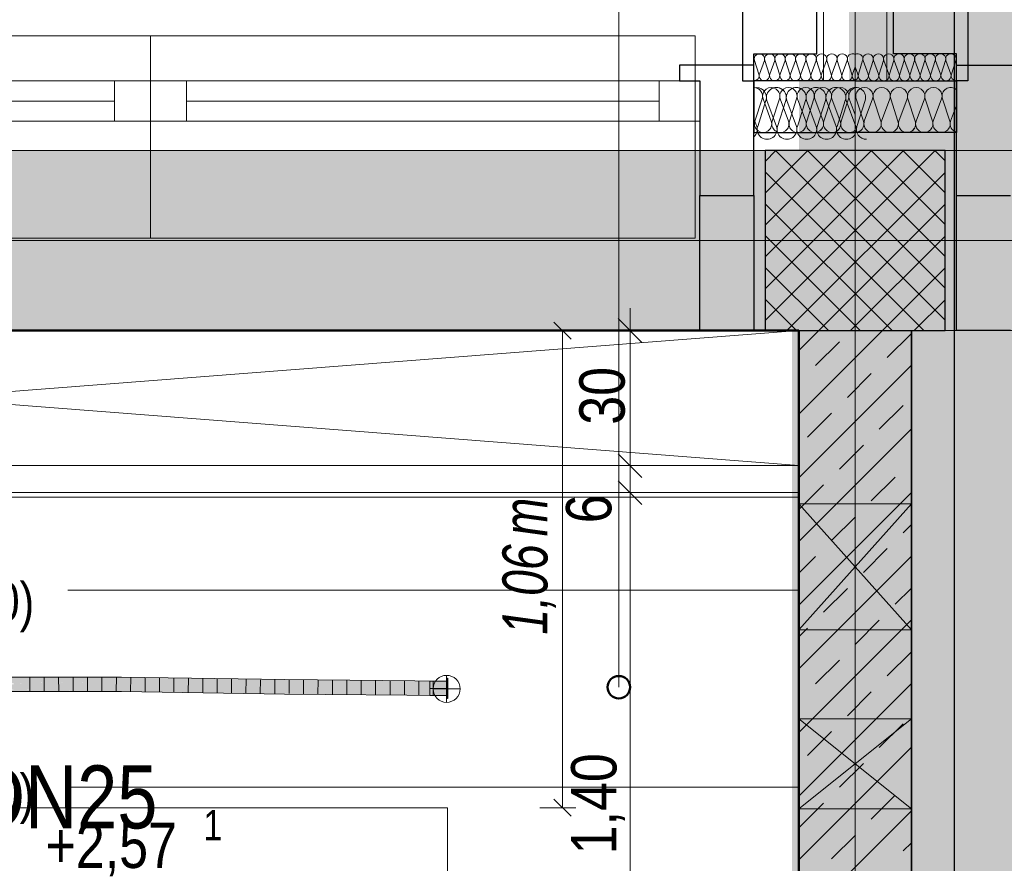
# Model space of a CAD drawing. Extents: x -620 to 300, y 62 to 1107.
# Tile 127 of 256: x 2 to 46, y 964 to 1002. Entities that reach past the tile are written whole.
import ezdxf
from ezdxf.lldxf.tags import DXFTag

# ---------------------------------------------------------------- set-up
doc = ezdxf.new("R2010")
doc.units = 0
doc.layers.get('0').update_dxf_attribs({"lineweight": 35})
for name, color, linetype, lineweight, true_color in [('30 -33 Aussenwände- 3 Aussenstützen', 7, 'Continuous', 50, 0x0000dd), ('30 -33 Aussenwände- 7 Fassade_ Elemente', 7, 'Continuous', 9, 0x00aacc), ('30 -34 Innenwände- 1 tragend', 7, 'Continuous', 13, 0xdd0806), ('30 -34 Innenwände- 11 Durchbruch', 4, 'Continuous', 9, 0x00ffff), ('30 -35 Decken- 1 Konstruktion-Träger- Stahlbeton', 7, 'grob-A06G9FRA8I', 13, 0x33aa00), ('30 -35 Decken- 2.1 Treppen Innen 2D', 7, 'Continuous', 9, 0x599559), ('70 -75 Raumstempel- 1 Raumstempel', 1, 'Continuous', 50, 0xff0000), ('70 -75 Raumstempel-2 Verweislinie', 1, 'Continuous', 9, 0xff0000), ('70 -76 Bemaßung- 2 Allgemein', 9, 'Continuous', 5, 0x808080), ('E_Aussparung Bemaßung', 5, 'Continuous', 9, 0x0000ff), ('E_Leerrohr 25', 7, 'Continuous', 9, 0xff8000), ('E_Leerrohr 25-Shading', 7, 'Continuous', 9, 0xff8000), ('E_Leerrohr 32', 7, 'Continuous', 9, 0x00b300), ('E_Leerrohr 32-Shading', 7, 'Continuous', 9, 0x00b300), ('E_Leerrohr_Detailnummer', 1, 'Continuous', 25, 0xff0000), ('E_Leerrohrdose 32', 7, 'Continuous', 9, 0x99ff99), ('iwb_Layout BA_Markierung', 7, 'Continuous', 9, 0xbadcdc), ('iwb_Schraffur_Wand in Bauart BABW', 7, 'Continuous', 13, 0xac59ff), ('iwb_Sichtbeton', 2, 'Continuous', 50, 0xffff00), ('iwb_Sichtbeton-Shading', 2, 'Continuous', 50, 0xffff00)]:
    doc.layers.add(name, color=color, linetype=linetype, lineweight=lineweight, true_color=true_color)
for name, color, linetype, lineweight in [('70 -71 Achsen- 1 Gebäudeachsen', 7, 'STRICHPUNKT2-A06G9FR98I', 18), ('70 -72 Beschriftung- 5 Höhenkoten', 7, 'Continuous', 15), ('Detailelementbeschriftung', 7, 'Continuous', 9)]:
    doc.layers.add(name, color=color, linetype=linetype, lineweight=lineweight)
doc.layers.add('iwb_Schraffur_Unterzug', color=7, linetype='Continuous', lineweight=5, true_color=0xffffcc, plot=False)
doc.styles.get("Standard").update_dxf_attribs({"font": 'ARIALN.TTF'})
tags = doc.linetypes.add('grob-A06G9FRA8I', pattern=[14, 3, -8, 3]).pattern_tags.tags
tags[8:9] = [DXFTag(74, 4), DXFTag(75, 0), DXFTag(340, '0'), DXFTag(46, 0.0), DXFTag(50, 0.0), DXFTag(44, 0.0), DXFTag(45, 0.0)]
tags[6:7] = [DXFTag(74, 4), DXFTag(75, 0), DXFTag(340, '0'), DXFTag(46, 0.0), DXFTag(50, 0.0), DXFTag(44, 0.0), DXFTag(45, 0.0)]
tags[4:5] = [DXFTag(74, 4), DXFTag(75, 0), DXFTag(340, '0'), DXFTag(46, 0.0), DXFTag(50, 0.0), DXFTag(44, 0.0), DXFTag(45, 0.0)]
tags = doc.linetypes.add('STRICHPUNKT2', pattern=[12.7, 6.35, -3.175, 0, -3.175]).pattern_tags.tags
tags[10:11] = [DXFTag(74, 4), DXFTag(75, 0), DXFTag(340, '0'), DXFTag(46, 0.0), DXFTag(50, 0.0), DXFTag(44, 0.0), DXFTag(45, 0.0)]
tags[8:9] = [DXFTag(74, 4), DXFTag(75, 0), DXFTag(340, '0'), DXFTag(46, 0.0), DXFTag(50, 0.0), DXFTag(44, 0.0), DXFTag(45, 0.0)]
tags[6:7] = [DXFTag(74, 4), DXFTag(75, 0), DXFTag(340, '0'), DXFTag(46, 0.0), DXFTag(50, 0.0), DXFTag(44, 0.0), DXFTag(45, 0.0)]
tags[4:5] = [DXFTag(74, 4), DXFTag(75, 0), DXFTag(340, '0'), DXFTag(46, 0.0), DXFTag(50, 0.0), DXFTag(44, 0.0), DXFTag(45, 0.0)]
tags = doc.linetypes.add('STRICHPUNKT2-A06G9FR98I', pattern=[12.7, 6.35, -3.175, 0, -3.175]).pattern_tags.tags
tags[10:11] = [DXFTag(74, 4), DXFTag(75, 0), DXFTag(340, '0'), DXFTag(46, 0.0), DXFTag(50, 0.0), DXFTag(44, 0.0), DXFTag(45, 0.0)]
tags[8:9] = [DXFTag(74, 4), DXFTag(75, 0), DXFTag(340, '0'), DXFTag(46, 0.0), DXFTag(50, 0.0), DXFTag(44, 0.0), DXFTag(45, 0.0)]
tags[6:7] = [DXFTag(74, 4), DXFTag(75, 0), DXFTag(340, '0'), DXFTag(46, 0.0), DXFTag(50, 0.0), DXFTag(44, 0.0), DXFTag(45, 0.0)]
tags[4:5] = [DXFTag(74, 4), DXFTag(75, 0), DXFTag(340, '0'), DXFTag(46, 0.0), DXFTag(50, 0.0), DXFTag(44, 0.0), DXFTag(45, 0.0)]

# ---------------------------------------------------------------- blocks, each defined once
blk = doc.blocks.new('Shading-A06G9FN58I', base_point=(42.225, 216.053))
at = {"layer": 'iwb_Sichtbeton-Shading', "color": 51, "true_color": 0xffff7f}
for points in [[(37.225, 829.253), (36.625, 829.853), (37.225, 988.271), (36.625, 988.271)], [(41.625, 988.053), (42.225, 988.053), (41.625, 831.053), (42.225, 831.053)]]:
    blk.add_solid(points, dxfattribs=at)
blk = doc.blocks.new('Shading-A06G9FND8I', base_point=(-10.673, 972.064))
at = {"layer": 'E_Leerrohr 32-Shading', "color": 83, "true_color": 0x7fbd7f}
for points in [[(6.836, 972.562), (6.837, 972.656), (-0.421, 972.569), (-0.423, 972.663)], [(6.836, 972.562), (10.029, 972.514), (6.837, 972.656), (10.03, 972.607)], [(10.03, 972.607), (10.029, 972.514), (14.091, 972.474), (11.072, 972.498)], [(10.03, 972.607), (14.091, 972.474), (14.092, 972.546)], [(11.5, 972.495), (11.072, 972.498), (14.091, 972.452)], [(14.091, 972.474), (11.5, 972.495), (14.091, 972.452)], [(21.325, 972.45), (21.325, 972.477), (14.091, 972.474), (14.092, 972.546)], [(14.091, 972.452), (21.325, 972.384), (14.091, 972.474), (21.325, 972.45)], [(-0.412, 972.023), (6.832, 972.016), (-0.414, 972.116), (6.832, 972.058)], [(2.034, 972.097), (6.832, 972.058), (2.034, 972.114), (6.832, 972.11)], [(6.832, 972.11), (6.832, 972.058), (9.595, 972.06), (7.868, 972.032)], [(9.857, 972.064), (6.832, 972.11), (9.595, 972.06)], [(6.832, 972.058), (6.832, 972.016), (7.868, 972.032)], [(7.868, 972.032), (6.832, 972.016), (11.076, 971.952)], [(14.084, 971.906), (10.32, 972.047), (7.868, 972.032), (9.595, 972.06)], [(14.084, 971.906), (7.868, 972.032), (11.076, 971.952)], [(10.32, 972.047), (9.857, 972.064), (9.595, 972.06)], [(11.005, 972.034), (9.857, 972.064), (10.32, 972.047)], [(14.084, 971.955), (14.085, 972), (9.857, 972.064)], [(14.084, 971.955), (11.005, 972.034), (14.084, 971.906), (10.32, 972.047)], [(21.325, 971.838), (21.325, 971.931), (14.084, 971.955), (14.085, 972)], [(14.084, 971.906), (21.325, 971.838), (14.084, 971.955)]]:
    blk.add_solid(points, dxfattribs=at)
at = {"layer": 'E_Leerrohr 32-Shading', "color": 83, "true_color": 0x7fd57f}
for points in [[(6.835, 972.504), (6.836, 972.562), (-0.42, 972.502), (-0.421, 972.569)], [(-0.42, 972.502), (-0.417, 972.343), (6.835, 972.504), (6.835, 972.46)], [(6.833, 972.21), (6.834, 972.336), (-0.415, 972.212), (-0.417, 972.343)], [(-0.415, 972.212), (6.832, 972.11), (6.833, 972.21)], [(-0.415, 972.212), (-0.414, 972.142), (6.832, 972.11), (2.034, 972.114)], [(6.835, 972.46), (2.043, 972.382), (6.834, 972.336), (2.043, 972.34)], [(6.833, 972.21), (6.832, 972.11), (11.721, 972.188)], [(14.088, 972.226), (6.834, 972.315), (11.721, 972.188), (6.833, 972.21)], [(14.091, 972.452), (9.488, 972.484), (14.088, 972.278), (6.834, 972.336)], [(6.835, 972.46), (6.834, 972.336), (9.488, 972.484)], [(6.834, 972.336), (14.088, 972.226), (14.088, 972.278)], [(14.088, 972.226), (6.834, 972.336), (6.834, 972.315)], [(10.029, 972.514), (6.836, 972.562), (6.835, 972.504)], [(6.835, 972.504), (6.835, 972.46), (10.029, 972.514), (9.488, 972.484)], [(10.029, 972.514), (9.488, 972.484), (11.072, 972.498)], [(9.488, 972.484), (14.091, 972.452), (11.072, 972.498)], [(14.088, 972.226), (11.721, 972.188), (14.087, 972.178)], [(21.325, 972.158), (14.088, 972.226), (14.087, 972.178)], [(21.325, 972.24), (21.325, 972.384), (14.088, 972.278), (14.091, 972.452)], [(14.088, 972.226), (21.325, 972.158), (14.088, 972.278), (21.325, 972.24)], [(11.721, 972.188), (6.832, 972.11), (14.086, 972.109), (9.857, 972.064)], [(9.857, 972.064), (14.085, 972), (14.086, 972.109)], [(11.721, 972.188), (14.086, 972.109), (14.087, 972.178)], [(14.085, 972), (21.325, 971.931), (14.086, 972.109), (21.325, 972.158)], [(14.086, 972.109), (21.325, 972.158), (14.087, 972.178)]]:
    blk.add_solid(points, dxfattribs=at)
blk = doc.blocks.new('Shading-A06G9FNH8I', base_point=(20.537, 972.477))
at = {"layer": 'E_Leerrohr 25-Shading', "color": 253, "true_color": 0xb6b6b6}
for points in [[(20.537, 972.477), (20.537, 972.158), (21.325, 972.477), (21.325, 972.158)], [(20.537, 972.158), (20.537, 971.838), (21.325, 972.158), (21.325, 971.838)]]:
    blk.add_solid(points, dxfattribs=at)
at = {"layer": 'E_Leerrohr 25-Shading', "color": 253, "true_color": 0xababab}
for points in [[(21.325, 972.607), (21.325, 972.476), (21.337, 972.607), (21.337, 972.476)], [(21.325, 971.839), (21.325, 971.708), (21.337, 971.839), (21.337, 971.708)]]:
    blk.add_solid(points, dxfattribs=at)
at = {"layer": 'E_Leerrohr 25-Shading', "color": 9, "true_color": 0xbdbdbd}
for points in [[(21.337, 972.476), (21.325, 972.476), (21.337, 972.249), (21.325, 972.249)], [(21.325, 972.249), (21.325, 972.158), (21.337, 972.249), (21.337, 972.158)], [(21.325, 972.158), (21.325, 971.839), (21.337, 972.158), (21.337, 971.839)]]:
    blk.add_solid(points, dxfattribs=at)
blk = doc.blocks.new('Polygon-A06G9FR38I')
at = {"color": 0, "linetype": 'ByBlock', "lineweight": -2, "ltscale": 0.13}
blk.add_solid([(39.308, 82.722), (39.141, 1079.919), (76.379, 82.623), (76.379, 1079.919)], dxfattribs=at)
blk = doc.blocks.new('Referenz-A06G9FRB8I')
at = {"layer": '30 -33 Aussenwände- 3 Aussenstützen', "color": 0, "lineweight": 9}
for p, q in [((35.425, 995.569), (35.908, 996.053)), ((35.425, 994.155), (37.323, 996.053)), ((35.425, 992.741), (38.737, 996.053)), ((35.425, 991.327), (40.151, 996.053)), ((35.425, 989.912), (41.565, 996.053)), ((35.425, 988.498), (42.979, 996.053)), ((35.891, 996.053), (43.425, 988.519)), ((37.305, 996.053), (43.425, 989.933)), ((38.719, 996.053), (43.425, 991.348)), ((40.133, 996.053), (43.425, 992.762)), ((41.547, 996.053), (43.425, 994.176)), ((42.962, 996.053), (43.425, 995.59)), ((35.425, 995.105), (42.476, 988.053)), ((36.394, 988.053), (43.425, 995.084)), ((35.425, 993.691), (41.062, 988.053)), ((37.808, 988.053), (43.425, 993.67)), ((39.425, 993.053), (39.425, 991.053)), ((35.425, 992.276), (39.648, 988.053)), ((38.425, 992.053), (40.425, 992.053)), ((39.222, 988.053), (43.425, 992.256)), ((35.425, 990.862), (38.234, 988.053)), ((40.636, 988.053), (43.425, 990.841)), ((35.425, 989.448), (36.82, 988.053)), ((42.051, 988.053), (43.425, 989.427))]:
    blk.add_line(p, q, dxfattribs=at)
at = {"layer": '30 -33 Aussenwände- 3 Aussenstützen', "color": 0, "linetype": 'Continuous', "lineweight": -2, "ltscale": 0.25}
for p, q in [((43.425, 996.053), (35.425, 996.053)), ((35.425, 996.053), (35.425, 988.053)), ((43.425, 988.053), (43.425, 996.053)), ((35.425, 988.053), (43.425, 988.053))]:
    blk.add_line(p, q, dxfattribs=at)
at = {"layer": '30 -33 Aussenwände- 7 Fassade_ Elemente', "color": 0, "linetype": 'Continuous', "ltscale": 0.13}
for p, q in [((38.025, 999.153), (38.025, 1003.993)), ((40.825, 1003.993), (40.825, 999.153)), ((35.146, 999.453), (34.954, 1000.053)), ((35.391, 1000.053), (35.169, 999.453)), ((35.606, 999.453), (35.414, 1000.053)), ((35.851, 1000.053), (35.629, 999.453)), ((36.066, 999.453), (35.873, 1000.053)), ((36.31, 1000.052), (36.088, 999.453)), ((36.525, 999.452), (36.333, 1000.052)), ((36.77, 1000.052), (36.548, 999.452)), ((36.985, 999.452), (36.793, 1000.052)), ((37.23, 1000.052), (37.007, 999.452)), ((37.445, 999.451), (37.252, 1000.052)), ((37.689, 1000.051), (37.467, 999.451)), ((37.904, 999.451), (37.712, 1000.051)), ((38.149, 1000.051), (37.927, 999.451)), ((38.364, 999.451), (38.171, 1000.051)), ((38.609, 1000.051), (38.386, 999.451)), ((38.823, 999.45), (38.631, 1000.051)), ((39.068, 1000.05), (38.846, 999.45)), ((39.283, 999.45), (39.091, 1000.05)), ((39.306, 999.45), (39.425, 999.772)), ((39.544, 999.45), (39.424, 999.772)), ((39.566, 999.45), (39.758, 1000.05)), ((39.781, 1000.05), (40.003, 999.45)), ((40.026, 999.45), (40.218, 1000.051)), ((40.241, 1000.051), (40.463, 999.451)), ((40.485, 999.451), (40.678, 1000.051)), ((40.7, 1000.051), (40.922, 999.451)), ((40.945, 999.451), (41.137, 1000.051)), ((41.16, 1000.051), (41.382, 999.451)), ((41.405, 999.451), (41.597, 1000.052)), ((41.619, 1000.052), (41.842, 999.452)), ((41.864, 999.452), (42.057, 1000.052)), ((42.079, 1000.052), (42.301, 999.452)), ((42.324, 999.452), (42.516, 1000.052)), ((42.539, 1000.052), (42.761, 999.453)), ((42.783, 999.453), (42.976, 1000.053)), ((42.998, 1000.053), (43.221, 999.453)), ((43.243, 999.453), (43.435, 1000.053)), ((43.458, 1000.053), (43.68, 999.453)), ((43.703, 999.453), (43.895, 1000.053)), ((-16.275, 999.153), (8.125, 999.153)), ((8.125, 999.153), (32.525, 999.153)), ((8.125, 997.353), (8.125, 999.153)), ((32.525, 999.153), (32.525, 997.353)), ((34.925, 999.153), (38.025, 999.153)), ((34.925, 988.053), (34.925, 999.153)), ((40.825, 999.153), (43.925, 999.153)), ((43.925, 999.153), (43.925, 988.053)), ((35.294, 998.353), (34.973, 997.353)), ((35.095, 997.128), (35.464, 998.278)), ((35.701, 997.353), (35.332, 998.353)), ((35.507, 998.278), (35.933, 997.128)), ((36.06, 998.353), (35.739, 997.353)), ((35.976, 997.128), (36.345, 998.278)), ((36.467, 997.353), (36.098, 998.353)), ((36.388, 998.278), (36.813, 997.128)), ((36.826, 998.353), (36.505, 997.353)), ((36.857, 997.128), (37.226, 998.278)), ((37.233, 997.353), (36.864, 998.353)), ((37.269, 998.278), (37.694, 997.128)), ((37.592, 998.353), (37.271, 997.353)), ((37.999, 997.353), (37.63, 998.353)), ((37.738, 997.128), (38.107, 998.278)), ((38.358, 998.353), (38.037, 997.353)), ((38.15, 998.278), (38.575, 997.128)), ((38.766, 997.353), (38.396, 998.353)), ((38.619, 997.128), (38.988, 998.278)), ((39.124, 998.353), (38.803, 997.353)), ((39.031, 998.278), (39.456, 997.128)), ((39.162, 998.353), (39.425, 997.643)), ((39.794, 997.353), (39.473, 998.353)), ((39.5, 997.128), (39.869, 998.278)), ((40.201, 998.353), (39.832, 997.353)), ((40.56, 997.353), (40.239, 998.353)), ((40.967, 998.353), (40.598, 997.353)), ((41.326, 997.353), (41.005, 998.353)), ((41.733, 998.353), (41.364, 997.353)), ((42.092, 997.353), (41.771, 998.353)), ((42.499, 998.353), (42.13, 997.353)), ((42.858, 997.353), (42.537, 998.353)), ((43.266, 998.353), (42.896, 997.353)), ((43.624, 997.353), (43.303, 998.353)), ((43.662, 997.353), (43.925, 998.064)), ((8.125, 997.353), (-16.275, 997.353)), ((32.525, 997.353), (8.125, 997.353)), ((35.052, 997.128), (34.925, 997.472)), ((39.425, 993.053), (39.425, 991.053)), ((40.425, 992.053), (38.425, 992.053)), ((-121.075, 988.053), (34.925, 988.053)), ((43.925, 988.053), (75.968, 988.053))]:
    blk.add_line(p, q, dxfattribs=at)
at = {"layer": '30 -33 Aussenwände- 7 Fassade_ Elemente', "color": 0, "linetype": 'Continuous', "lineweight": -2, "ltscale": 0.25}
for p, q in [((34.425, 1002.993), (34.425, 999.153)), ((37.725, 1000.353), (37.725, 1002.993)), ((41.125, 1000.353), (41.125, 1002.993)), ((44.425, 1002.993), (44.425, 999.153)), ((34.925, 999.153), (34.925, 1000.353)), ((34.925, 1000.353), (37.725, 1000.353)), ((43.925, 1000.353), (41.125, 1000.353)), ((43.925, 999.153), (43.925, 1000.353)), ((34.925, 999.853), (31.625, 999.853)), ((31.625, 999.853), (31.625, 999.153)), ((34.925, 994.053), (34.925, 999.853)), ((43.925, 999.853), (47.225, 999.853)), ((43.925, 994.053), (43.925, 999.853)), ((31.625, 999.153), (32.525, 999.153)), ((32.525, 999.153), (32.525, 994.053)), ((34.425, 999.153), (34.925, 999.153)), ((34.925, 999.153), (34.925, 996.853)), ((39.425, 999.153), (34.925, 999.153)), ((39.425, 999.153), (43.925, 999.153)), ((43.925, 999.153), (43.925, 996.853)), ((44.425, 999.153), (43.925, 999.153)), ((34.925, 996.853), (39.425, 996.853)), ((43.925, 996.853), (39.425, 996.853)), ((32.525, 994.053), (34.925, 994.053)), ((32.525, 988.053), (32.525, 994.053)), ((34.925, 994.053), (34.925, 988.053)), ((43.925, 988.053), (43.925, 994.053)), ((43.925, 994.053), (46.325, 994.053)), ((34.925, 988.053), (32.525, 988.053)), ((46.325, 988.053), (43.925, 988.053))]:
    blk.add_line(p, q, dxfattribs=at)
at = {"layer": '30 -33 Aussenwände- 7 Fassade_ Elemente', "color": 0}
for p, q in [((-16.075, 1001.153), (8.125, 1001.153)), ((8.125, 1001.153), (32.325, 1001.153)), ((8.125, 1001.153), (8.125, 999.153)), ((32.325, 1001.153), (32.325, 999.153)), ((-14.475, 999.153), (6.525, 999.153)), ((6.525, 999.153), (6.525, 997.353)), ((8.125, 999.153), (6.525, 999.153)), ((8.125, 997.353), (8.125, 999.153)), ((8.125, 999.153), (9.725, 999.153)), ((9.725, 997.353), (9.725, 999.153)), ((9.725, 999.153), (30.725, 999.153)), ((32.325, 999.153), (30.725, 999.153)), ((30.725, 999.153), (30.725, 997.353)), ((32.325, 997.353), (32.325, 999.153)), ((6.525, 998.253), (-14.475, 998.253)), ((30.725, 998.253), (9.725, 998.253)), ((6.525, 997.353), (-14.475, 997.353)), ((6.525, 997.353), (8.125, 997.353)), ((8.125, 992.153), (8.125, 997.353)), ((9.725, 997.353), (8.125, 997.353)), ((30.725, 997.353), (9.725, 997.353)), ((30.725, 997.353), (32.325, 997.353)), ((32.325, 992.153), (32.325, 997.353)), ((-16.075, 992.153), (8.125, 992.153)), ((8.125, 992.153), (32.325, 992.153))]:
    blk.add_line(p, q, dxfattribs=at)
at = {"layer": '30 -33 Aussenwände- 7 Fassade_ Elemente', "color": 0, "linetype": 'Continuous', "lineweight": 18, "ltscale": 0.18}
for p, q in [((6.525, 997.353), (6.525, 999.153)), ((6.525, 999.153), (8.125, 999.153)), ((8.125, 999.153), (9.725, 999.153)), ((8.125, 997.353), (8.125, 999.153)), ((9.725, 999.153), (9.725, 997.353)), ((30.725, 999.153), (32.525, 999.153)), ((30.725, 997.353), (30.725, 999.153)), ((32.525, 999.153), (32.525, 997.353)), ((-14.475, 998.253), (6.525, 998.253)), ((9.725, 998.253), (30.725, 998.253)), ((8.125, 997.353), (6.525, 997.353)), ((9.725, 997.353), (8.125, 997.353)), ((32.525, 997.353), (30.725, 997.353))]:
    blk.add_line(p, q, dxfattribs=at)
at = {"layer": '30 -33 Aussenwände- 7 Fassade_ Elemente', "color": 0, "linetype": 'Continuous', "ltscale": 0.13}
for centre, major_axis, end_param in [((35.173, 1000.124), (0.219, -0.071), 3.765224), ((35.632, 1000.123), (0.219, -0.071), 3.765224), ((36.092, 1000.123), (0.219, -0.071), 3.765224), ((36.552, 1000.123), (0.219, -0.071), 3.765224), ((37.011, 1000.122), (0.219, -0.071), 3.765224), ((37.471, 1000.122), (0.219, -0.071), 3.765224), ((37.93, 1000.122), (0.219, -0.071), 3.765224), ((38.39, 1000.121), (0.219, -0.071), 3.765224), ((38.39, 1000.121), (-0.135, 0.186), 1.255075), ((38.39, 1000.121), (0.135, 0.186), 1.255075), ((38.39, 1000.121), (0.219, -0.071), 1.255075), ((38.85, 1000.121), (0.219, -0.071), 3.765224), ((38.85, 1000.121), (-0.135, 0.186), 1.255075), ((38.85, 1000.121), (0.135, 0.186), 1.255075), ((38.85, 1000.121), (0.219, -0.071), 1.255075), ((39.309, 1000.121), (0.116, 0.198), 2.411197), ((39.54, 1000.121), (0.219, -0.07), 2.411197), ((39.999, 1000.121), (0.219, -0.07), 3.765224), ((39.999, 1000.121), (-0.135, 0.186), 1.255075), ((39.999, 1000.121), (0.135, 0.186), 1.255075), ((39.999, 1000.121), (0.219, -0.07), 1.255075), ((40.459, 1000.121), (0.219, -0.07), 3.765224), ((40.459, 1000.121), (-0.135, 0.186), 1.255075), ((40.459, 1000.121), (0.135, 0.186), 1.255075), ((40.459, 1000.121), (0.219, -0.07), 1.255075), ((40.919, 1000.122), (0.219, -0.07), 3.765224), ((41.378, 1000.122), (0.219, -0.07), 3.765224), ((41.838, 1000.122), (0.219, -0.07), 3.765224), ((42.298, 1000.123), (0.219, -0.07), 3.765224), ((42.757, 1000.123), (0.219, -0.07), 3.765224), ((43.217, 1000.123), (0.219, -0.07), 3.765224), ((43.676, 1000.124), (0.219, -0.07), 3.765224), ((34.928, 999.383), (-0.003, -0.23), 1.896254), ((35.387, 999.383), (-0.219, 0.071), 3.764652), ((35.847, 999.382), (-0.219, 0.071), 3.764652), ((36.307, 999.382), (-0.219, 0.071), 3.764652), ((36.766, 999.382), (-0.219, 0.071), 3.764652), ((37.226, 999.381), (-0.219, 0.071), 3.764652), ((37.686, 999.381), (-0.219, 0.071), 3.764652), ((38.145, 999.381), (-0.219, 0.071), 3.764652), ((38.145, 999.381), (-0.219, 0.071), 1.254884), ((38.145, 999.381), (0.135, -0.186), 1.254884), ((38.605, 999.38), (-0.219, 0.071), 1.254884), ((38.605, 999.38), (-0.219, 0.071), 3.764652), ((38.605, 999.38), (0.135, -0.186), 1.254884), ((39.064, 999.38), (-0.219, 0.071), 1.254884), ((39.064, 999.38), (0.135, -0.186), 1.254884), ((39.524, 999.38), (-0.219, 0.071), 1.434048), ((39.325, 999.38), (0.1, -0.207), 1.434048), ((39.785, 999.38), (-0.219, 0.07), 1.254884), ((39.785, 999.38), (0.135, -0.186), 1.254884), ((40.244, 999.38), (-0.219, 0.07), 3.764652), ((40.244, 999.38), (-0.219, 0.07), 1.254884), ((40.244, 999.38), (0.135, -0.186), 1.254884), ((40.704, 999.381), (-0.219, 0.07), 1.254884), ((40.704, 999.381), (-0.219, 0.07), 3.764652), ((40.704, 999.381), (0.135, -0.186), 1.254884), ((41.164, 999.381), (-0.219, 0.07), 3.764652), ((41.623, 999.381), (-0.219, 0.07), 3.764652), ((42.083, 999.382), (-0.219, 0.07), 3.764652), ((42.542, 999.382), (-0.219, 0.07), 3.764652), ((43.002, 999.382), (-0.219, 0.07), 3.764652), ((43.462, 999.383), (-0.219, 0.07), 3.764652), ((43.921, 999.383), (-0.219, 0.07), 1.896254), ((38.145, 999.381), (-0.135, -0.186), 1.254884), ((38.605, 999.38), (-0.135, -0.186), 1.254884), ((39.064, 999.38), (-0.135, -0.186), 1.254884), ((39.785, 999.38), (-0.135, -0.186), 1.254884), ((40.244, 999.38), (-0.135, -0.186), 1.254884), ((40.704, 999.381), (-0.135, -0.186), 1.254884), ((43.667, 998.471), (0.257, 0.283), 2.619647), ((35.045, 998.413), (0.419, -0.135), 2.160679), ((34.93, 998.47), (0.364, -0.117), 1.896254), ((35.696, 998.47), (0.364, -0.117), 3.764652), ((35.926, 998.413), (0.419, -0.135), 3.765224), ((35.926, 998.413), (-0.258, 0.356), 1.255075), ((35.926, 998.413), (0.258, 0.356), 1.255075), ((36.462, 998.47), (0.364, -0.117), 3.764652), ((35.926, 998.413), (0.419, -0.135), 1.255075), ((36.807, 998.413), (0.419, -0.135), 3.765224), ((36.807, 998.413), (-0.258, 0.356), 1.255075), ((36.807, 998.413), (0.258, 0.356), 1.255075), ((37.228, 998.47), (0.364, -0.117), 3.764652), ((37.228, 998.47), (-0.225, 0.31), 1.254884), ((37.228, 998.47), (0.225, 0.31), 1.254884), ((36.807, 998.413), (0.419, -0.135), 1.255075), ((37.688, 998.413), (0.419, -0.135), 3.765224), ((37.228, 998.47), (0.364, -0.117), 1.254884), ((37.994, 998.47), (0.364, -0.117), 3.764652), ((37.994, 998.47), (-0.225, 0.31), 1.254884), ((37.994, 998.47), (0.225, 0.31), 1.254884), ((38.569, 998.413), (0.419, -0.135), 3.765224), ((37.994, 998.47), (0.364, -0.117), 1.254884), ((38.76, 998.47), (-0.225, 0.31), 1.254884), ((38.76, 998.47), (0.225, 0.31), 1.254884), ((39.45, 998.413), (0.419, -0.135), 3.765224), ((38.76, 998.47), (0.364, -0.117), 1.254884), ((39.526, 998.47), (-0.102, 0.369), 1.613483), ((39.837, 998.471), (0.364, -0.117), 3.765224), ((40.603, 998.471), (0.364, -0.117), 3.765224), ((41.369, 998.471), (0.364, -0.117), 3.765224), ((42.135, 998.471), (0.364, -0.117), 3.765224), ((42.135, 998.471), (-0.225, 0.31), 1.255075), ((42.135, 998.471), (0.225, 0.31), 1.255075), ((42.135, 998.471), (0.364, -0.117), 1.255075), ((42.901, 998.471), (0.364, -0.117), 3.765224), ((42.901, 998.471), (-0.225, 0.31), 1.255075), ((42.901, 998.471), (0.225, 0.31), 1.255075), ((42.901, 998.471), (0.364, -0.117), 1.255075), ((35.337, 997.236), (-0.364, 0.117), 3.765224), ((36.103, 997.236), (-0.364, 0.117), 3.765224), ((36.869, 997.236), (-0.364, 0.117), 3.765224), ((37.635, 997.236), (-0.364, 0.117), 1.255075), ((37.635, 997.236), (-0.364, 0.117), 3.765224), ((37.635, 997.236), (0.225, -0.31), 1.255075), ((38.401, 997.236), (-0.364, 0.117), 3.765224), ((38.401, 997.236), (-0.364, 0.117), 1.255075), ((38.401, 997.236), (0.225, -0.31), 1.255075), ((39.167, 997.236), (-0.364, 0.117), 2.619647), ((39.43, 997.236), (-0.005, -0.383), 1.896254), ((40.196, 997.236), (-0.364, 0.117), 3.764652), ((40.962, 997.236), (-0.364, 0.117), 3.764652), ((41.728, 997.236), (-0.364, 0.117), 3.764652), ((41.728, 997.236), (-0.364, 0.117), 1.254884), ((41.728, 997.236), (0.225, -0.31), 1.254884), ((42.494, 997.236), (-0.364, 0.117), 3.764652), ((42.494, 997.236), (-0.364, 0.117), 1.254884), ((42.494, 997.236), (0.225, -0.31), 1.254884), ((43.26, 997.236), (-0.364, 0.117), 1.254884), ((43.26, 997.236), (0.225, -0.31), 1.254884), ((44.026, 997.236), (-0.364, 0.117), 1.613483), ((34.633, 996.993), (0.292, -0.329), 1.157172), ((35.514, 996.993), (-0.419, 0.135), 1.254884), ((35.514, 996.993), (0.258, -0.356), 1.254884), ((36.395, 996.993), (-0.419, 0.135), 1.254884), ((36.395, 996.993), (-0.419, 0.135), 3.764652), ((36.395, 996.993), (0.258, -0.356), 1.254884), ((37.276, 996.993), (-0.419, 0.135), 3.764652), ((37.276, 996.993), (-0.419, 0.135), 1.254884), ((37.635, 997.236), (-0.225, -0.31), 1.255075), ((37.276, 996.993), (0.258, -0.356), 1.254884), ((38.156, 996.993), (-0.419, 0.135), 3.764652), ((38.401, 997.236), (-0.225, -0.31), 1.255075), ((39.037, 996.993), (-0.419, 0.135), 3.764652), ((39.918, 996.993), (-0.419, 0.135), 1.896254), ((41.728, 997.236), (-0.225, -0.31), 1.254884), ((42.494, 997.236), (-0.225, -0.31), 1.254884), ((43.26, 997.236), (-0.225, -0.31), 1.254884), ((35.514, 996.993), (-0.258, -0.356), 1.254884), ((36.395, 996.993), (-0.258, -0.356), 1.254884), ((37.276, 996.993), (-0.258, -0.356), 1.254884)]:
    blk.add_ellipse(centre, major_axis=major_axis, ratio=1, start_param=0, end_param=end_param, dxfattribs=at)
at = {"layer": '30 -34 Innenwände- 1 tragend', "color": 0, "lineweight": 9}
for p, q in [((36.925, 987.17), (37.808, 988.053)), ((36.925, 984.341), (40.636, 988.053)), ((36.925, 987.17), (37.808, 988.053)), ((36.925, 984.341), (40.636, 988.053)), ((37.667, 986.498), (38.728, 987.559)), ((37.667, 986.498), (38.728, 987.559)), ((40.849, 986.852), (41.91, 987.912)), ((40.849, 986.852), (41.91, 987.912)), ((36.925, 981.513), (41.925, 986.513)), ((36.925, 981.513), (41.925, 986.513)), ((36.925, 985.755), (36.96, 985.791)), ((36.925, 985.755), (36.96, 985.791)), ((39.082, 985.084), (40.142, 986.145)), ((39.082, 985.084), (40.142, 986.145)), ((40.496, 983.67), (41.556, 984.73)), ((40.496, 983.67), (41.556, 984.73)), ((37.314, 983.316), (38.374, 984.377)), ((37.314, 983.316), (38.374, 984.377)), ((36.925, 978.684), (41.925, 983.684)), ((36.925, 978.684), (41.925, 983.684)), ((38.728, 981.902), (39.789, 982.963)), ((38.728, 981.902), (39.789, 982.963)), ((41.91, 982.256), (41.925, 982.27)), ((41.91, 982.256), (41.925, 982.27)), ((40.142, 980.488), (41.203, 981.548)), ((40.142, 980.488), (41.203, 981.548)), ((36.96, 980.134), (38.021, 981.195)), ((36.96, 980.134), (38.021, 981.195)), ((36.925, 975.856), (41.925, 980.856)), ((36.925, 975.856), (41.925, 980.856)), ((38.374, 978.72), (39.435, 979.781)), ((38.374, 978.72), (39.435, 979.781)), ((41.556, 979.074), (41.925, 979.442)), ((41.556, 979.074), (41.925, 979.442)), ((39.789, 977.306), (40.849, 978.366)), ((39.789, 977.306), (40.849, 978.366)), ((36.925, 973.028), (41.925, 978.028)), ((36.925, 973.028), (41.925, 978.028)), ((36.925, 977.27), (37.667, 978.013)), ((36.925, 977.27), (37.667, 978.013)), ((38.021, 975.538), (39.082, 976.599)), ((38.021, 975.538), (39.082, 976.599)), ((41.203, 975.892), (41.925, 976.613)), ((41.203, 975.892), (41.925, 976.613)), ((36.925, 970.199), (41.925, 975.199)), ((36.925, 970.199), (41.925, 975.199)), ((36.925, 974.442), (37.314, 974.831)), ((36.925, 974.442), (37.314, 974.831)), ((39.435, 974.124), (40.496, 975.185)), ((39.435, 974.124), (40.496, 975.185)), ((40.849, 972.71), (41.91, 973.77)), ((40.849, 972.71), (41.91, 973.77)), ((37.667, 972.356), (38.728, 973.417)), ((37.667, 972.356), (38.728, 973.417)), ((36.925, 967.371), (41.925, 972.371)), ((36.925, 967.371), (41.925, 972.371)), ((39.082, 970.942), (40.142, 972.003)), ((39.082, 970.942), (40.142, 972.003)), ((36.925, 971.613), (36.96, 971.649)), ((36.925, 971.613), (36.96, 971.649)), ((40.496, 969.528), (41.556, 970.588)), ((40.496, 969.528), (41.556, 970.588)), ((37.314, 969.174), (38.374, 970.235)), ((37.314, 969.174), (38.374, 970.235)), ((36.925, 964.542), (41.925, 969.542)), ((36.925, 964.542), (41.925, 969.542)), ((38.728, 967.76), (39.789, 968.821)), ((38.728, 967.76), (39.789, 968.821)), ((41.91, 968.113), (41.925, 968.128)), ((41.91, 968.113), (41.925, 968.128)), ((40.142, 966.346), (41.203, 967.406)), ((40.142, 966.346), (41.203, 967.406)), ((36.96, 965.992), (38.021, 967.053)), ((36.96, 965.992), (38.021, 967.053)), ((36.925, 961.714), (41.925, 966.714)), ((36.925, 961.714), (41.925, 966.714)), ((38.374, 964.578), (39.435, 965.639)), ((38.374, 964.578), (39.435, 965.639)), ((41.556, 964.931), (41.925, 965.3)), ((41.556, 964.931), (41.925, 965.3))]:
    blk.add_line(p, q, dxfattribs=at)
at = {"layer": '30 -34 Innenwände- 1 tragend', "color": 0, "linetype": 'Continuous', "ltscale": 0.13}
for p, q in [((36.925, 988.053), (41.925, 988.053)), ((36.925, 988.053), (36.925, 831.053)), ((41.925, 988.053), (41.925, 831.053))]:
    blk.add_line(p, q, dxfattribs=at)
at = {"layer": '30 -34 Innenwände- 1 tragend', "color": 0, "lineweight": 35}
for p, q in [((36.925, 988.053), (36.925, 831.053)), ((41.925, 988.053), (41.925, 831.053))]:
    blk.add_line(p, q, dxfattribs=at)
at = {"layer": '30 -34 Innenwände- 11 Durchbruch', "color": 0, "linetype": 'Continuous', "ltscale": 0.13}
for p, q in [((36.925, 980.353), (41.925, 980.353)), ((41.925, 980.353), (36.925, 974.753)), ((41.925, 974.753), (36.925, 980.353)), ((36.925, 974.753), (36.925, 980.353)), ((36.925, 980.353), (41.925, 974.753)), ((41.925, 980.353), (36.925, 974.753)), ((41.925, 974.753), (41.925, 980.353)), ((4.453, 976.523), (36.925, 976.523)), ((36.925, 974.753), (41.925, 974.753)), ((36.925, 970.803), (41.925, 970.803)), ((41.925, 970.803), (36.925, 966.803)), ((41.925, 966.803), (36.925, 970.803)), ((36.925, 966.803), (36.925, 970.803)), ((36.925, 970.803), (41.925, 966.803)), ((41.925, 970.803), (36.925, 966.803)), ((41.925, 966.803), (41.925, 970.803)), ((4.453, 967.774), (36.925, 967.774)), ((36.925, 966.803), (41.925, 966.803))]:
    blk.add_line(p, q, dxfattribs=at)
at = {"layer": '30 -34 Innenwände- 11 Durchbruch', "color": 0, "lineweight": 0}
for points in [[(39.425, 977.553), (36.925, 980.353), (39.425, 980.353)], [(39.425, 977.553), (39.425, 980.353), (41.925, 980.353)], [(39.425, 974.753), (36.925, 974.753), (39.425, 977.553)], [(39.425, 974.753), (39.425, 977.553), (41.925, 974.753)], [(39.425, 968.803), (36.925, 970.803), (39.425, 970.803)], [(39.425, 968.803), (39.425, 970.803), (41.925, 970.803)], [(39.425, 966.803), (36.925, 966.803), (39.425, 968.803)], [(39.425, 966.803), (39.425, 968.803), (41.925, 966.803)]]:
    blk.add_solid(points, dxfattribs=at)
at = {"layer": '30 -35 Decken- 1 Konstruktion-Träger- Stahlbeton', "color": 0}
for p, q in [((75.968, 996.053), (-121.575, 996.053)), ((75.968, 988.053), (-121.575, 988.053))]:
    blk.add_line(p, q, dxfattribs=at)
at = {"layer": '30 -35 Decken- 2.1 Treppen Innen 2D', "color": 0, "linetype": 'Continuous', "ltscale": 0.13}
for p, q in [((-40.575, 982.053), (36.925, 988.053)), ((36.925, 982.053), (-40.575, 988.053)), ((-40.575, 982.053), (36.925, 982.053)), ((36.925, 982.053), (36.925, 980.853)), ((36.925, 980.853), (-40.575, 980.853)), ((36.925, 980.653), (-40.575, 980.653)), ((36.925, 950.253), (36.925, 980.653)), ((21.325, 966.853), (-24.975, 966.853)), ((21.325, 966.853), (21.325, 912.734))]:
    blk.add_line(p, q, dxfattribs=at)
at = {"layer": '30 -35 Decken- 2.1 Treppen Innen 2D', "color": 0, "linetype": 'grob-A06G9FRA8I', "ltscale": 0.13}
for p, q in [((36.925, 980.653), (-40.575, 980.653)), ((36.925, 953.053), (36.925, 980.653))]:
    blk.add_line(p, q, dxfattribs=at)
at = {"layer": '70 -71 Achsen- 1 Gebäudeachsen', "color": 0, "linetype": 'STRICHPUNKT2-A06G9FR98I', "ltscale": 0.18}
for p, q in [((39.425, 1076.993), (39.425, 77.553)), ((-538.628, 992.053), (75.968, 992.053))]:
    blk.add_line(p, q, dxfattribs=at)
at = {"layer": '70 -75 Raumstempel- 1 Raumstempel', "color": 0, "linetype": 'Continuous', "ltscale": 0.5}
for p, q in [((-40.575, 988.053), (36.925, 988.053)), ((36.925, 988.053), (36.925, 831.053))]:
    blk.add_line(p, q, dxfattribs=at)
at = {"layer": '70 -75 Raumstempel-2 Verweislinie', "color": 0, "linetype": 'Continuous', "ltscale": 0.13}
blk.add_line((28.925, 1068.119), (28.925, 972.206), dxfattribs=at)
at = {"layer": '70 -75 Raumstempel-2 Verweislinie', "color": 0}
blk.add_line((28.925, 1068.119), (28.925, 972.206), dxfattribs=at)
at = {"layer": '70 -75 Raumstempel-2 Verweislinie', "color": 0, "linetype": 'ByBlock', "lineweight": 50, "ltscale": 0.5}
blk.add_circle((28.925, 972.206), 0.5, dxfattribs=at)
at = {"layer": '70 -76 Bemaßung- 2 Allgemein', "color": 0, "linetype": 'Continuous', "ltscale": 0.13}
for p, q in [((29.425, 989.053), (29.425, 986.993)), ((31.925, 988.053), (28.425, 988.053)), ((29.425, 983.114), (29.425, 986.993)), ((29.425, 983.114), (29.425, 984.174)), ((29.425, 981.053), (29.425, 983.114)), ((29.425, 981.053), (29.425, 983.114)), ((31.925, 982.053), (28.425, 982.053)), ((31.925, 982.053), (28.425, 982.053)), ((29.425, 980.853), (29.425, 982.053)), ((29.425, 981.853), (29.425, 979.793)), ((29.425, 981.853), (29.425, 979.793)), ((31.925, 980.853), (28.425, 980.853)), ((31.925, 980.853), (28.425, 980.853)), ((29.425, 979.793), (29.425, 978.732)), ((29.425, 953.914), (29.425, 979.793))]:
    blk.add_line(p, q, dxfattribs=at)
at = {"layer": '70 -76 Bemaßung- 2 Allgemein', "color": 0, "linetype": 'Continuous', "lineweight": 20, "ltscale": 0.2}
for p, q in [((28.894, 988.584), (29.955, 987.523)), ((29.955, 981.523), (28.894, 982.584)), ((29.955, 981.523), (28.894, 982.584)), ((28.894, 981.384), (29.955, 980.323)), ((28.894, 981.384), (29.955, 980.323))]:
    blk.add_line(p, q, dxfattribs=at)
at = {"layer": '30 -34 Innenwände- 11 Durchbruch', "color": 0, "linetype": 'Continuous', "ltscale": 0.13, "char_height": 1.7, "attachment_point": 1}
for insert in [(-10.406, 976.859), (-10.406, 968.343)]:
    blk.add_mtext('{\\fArial Narrow;ü.OKRB(+4,60)}', dxfattribs=dict(at, insert=insert))
at = {"layer": '70 -72 Beschriftung- 5 Höhenkoten', "color": 0, "linetype": 'ByBlock', "ltscale": 0.15, "attachment_point": 1}
for s, insert, char_height in [('{\\fArial Narrow;1}', (10.467, 966.75), 1.34258), ('{\\fArial Narrow;+2,57}', (3.464, 966.191), 2.01377)]:
    blk.add_mtext(s, dxfattribs=dict(at, insert=insert, char_height=char_height))
at = {"layer": '70 -76 Bemaßung- 2 Allgemein', "color": 0, "linetype": 'Continuous', "ltscale": 0.13, "char_height": 2.01377, "attachment_point": 1, "rotation": 90}
for s, insert in [('{\\fArial Narrow;30}', (27.174, 983.871)), ('{\\fArial Narrow;6}', (26.582, 979.493)), ('{\\fArial Narrow;1,40}', (26.809, 964.785))]:
    blk.add_mtext(s, dxfattribs=dict(at, insert=insert))
blk = doc.blocks.new('Referenz-A06G9FRD8I')
at = {"layer": 'iwb_Schraffur_Wand in Bauart BABW', "linetype": 'Continuous', "ltscale": 0.13}
blk.add_hatch(color=256, dxfattribs=at).paths.add_polyline_path([(14.427, 824.553), (14.427, 829.553), (36.927, 829.553), (36.927, 999.153), (41.927, 999.153), (41.927, 823.053), (35.425, 823.053), (35.425, 824.553)])
at = {"layer": 'iwb_Schraffur_Unterzug', "linetype": 'Continuous', "ltscale": 0.13}
for points in [[(-538.628, 996.053), (75.968, 996.053), (75.968, 994.399)], [(-538.628, 996.053), (75.968, 994.399), (-538.628, 993.695)], [(-538.628, 993.695), (75.968, 994.399), (75.968, 989.708)], [(-538.628, 993.695), (75.968, 989.708), (-538.628, 990.412)], [(-538.628, 990.412), (75.968, 989.708), (75.968, 988.053)], [(-538.628, 990.412), (75.968, 988.053), (-538.628, 988.053)]]:
    blk.add_solid(points, dxfattribs=at)
at = {"layer": 'iwb_Sichtbeton', "linetype": 'Continuous', "ltscale": 0.5}
for points in [[(37.225, 829.253), (36.625, 829.853), (37.225, 988.271), (36.625, 988.271)], [(41.625, 988.053), (42.225, 988.053), (41.625, 831.053), (42.225, 831.053)]]:
    blk.add_solid(points, dxfattribs=at)
blk = doc.blocks.new('Einzeiliger Text-A06G9FT98I')
at = {"color": 0, "lineweight": -2, "insert": (0.237, 968.733), "char_height": 2.8, "attachment_point": 1}
blk.add_mtext('{\\fArial Narrow;DN25}', dxfattribs=at)
blk = doc.blocks.new('Enddeckel-A06G9FTD8I')
at = {"color": 0, "linetype": 'ByBlock', "lineweight": -2, "ltscale": 0.13}
for p, q in [((21.325, 972.478), (20.537, 972.478)), ((20.537, 972.478), (20.537, 972.29)), ((20.537, 972.29), (20.537, 972.025)), ((21.337, 972.608), (21.325, 972.608)), ((21.325, 972.608), (21.325, 972.344)), ((21.325, 972.478), (21.325, 972.29)), ((21.325, 972.344), (21.325, 971.971)), ((21.325, 972.29), (21.325, 972.025)), ((21.337, 972.608), (21.337, 972.344)), ((21.337, 972.344), (21.337, 971.971)), ((20.537, 972.025), (20.537, 971.838)), ((20.537, 971.838), (21.325, 971.838)), ((21.325, 972.025), (21.325, 971.838)), ((21.325, 971.971), (21.325, 971.708)), ((21.337, 971.971), (21.337, 971.708)), ((21.325, 971.708), (21.337, 971.708))]:
    blk.add_line(p, q, dxfattribs=at)
at = {"color": 0, "linetype": 'STRICHPUNKT2', "lineweight": 5, "ltscale": 0.13}
blk.add_line((21.325, 972.158), (20.537, 972.158), dxfattribs=at)
blk = doc.blocks.new('Kreis-A06G9FTF8I')
at = {"color": 0, "linetype": 'ByBlock', "lineweight": -2, "ltscale": 0.13}
blk.add_circle((21.277, 972.135), 0.6, dxfattribs=at)
blk = doc.blocks.new('Flexrohr-A06G9FTH8I')
at = {"color": 0, "linetype": 'ByBlock', "lineweight": -2, "ltscale": 0.13}
for p, q in [((6.837, 972.656), (-0.423, 972.663)), ((14.092, 972.546), (6.837, 972.656)), ((2.765, 972.64), (2.768, 972.039)), ((3.406, 972.64), (3.408, 972.038)), ((4.046, 972.639), (4.047, 972.038)), ((4.687, 972.639), (4.686, 972.037)), ((5.327, 972.638), (5.326, 972.036)), ((5.968, 972.637), (5.965, 972.036)), ((6.609, 972.637), (6.604, 972.035)), ((7.249, 972.63), (7.244, 972.029)), ((7.889, 972.621), (7.884, 972.019)), ((8.529, 972.611), (8.524, 972.009)), ((9.169, 972.601), (9.163, 972)), ((9.809, 972.592), (9.803, 971.99)), ((10.449, 972.582), (10.443, 971.98)), ((11.089, 972.572), (11.083, 971.971)), ((11.729, 972.563), (11.723, 971.961)), ((12.369, 972.553), (12.363, 971.951)), ((13.009, 972.543), (13.002, 971.942)), ((13.649, 972.534), (13.642, 971.932)), ((21.325, 972.478), (14.092, 972.546)), ((14.289, 972.525), (14.282, 971.923)), ((14.929, 972.519), (14.922, 971.917)), ((15.569, 972.513), (15.563, 971.911)), ((16.208, 972.507), (16.203, 971.905)), ((16.848, 972.501), (16.843, 971.899)), ((17.488, 972.495), (17.484, 971.893)), ((18.127, 972.489), (18.124, 971.887)), ((18.767, 972.483), (18.764, 971.881)), ((19.406, 972.476), (19.404, 971.875)), ((20.046, 972.47), (20.045, 971.869)), ((20.686, 972.464), (20.685, 971.863)), ((21.325, 972.478), (21.325, 971.838)), ((6.832, 972.016), (-0.412, 972.023)), ((14.084, 971.906), (6.832, 972.016)), ((21.325, 971.838), (14.084, 971.906))]:
    blk.add_line(p, q, dxfattribs=at)
blk = doc.blocks.new('Polygon-A06G9FW18I')
at = {"color": 0, "linetype": 'ByBlock', "lineweight": -2, "ltscale": 0.25}
blk.add_line((43.829, 1010.72), (43.829, 820.694), dxfattribs=at)
blk = doc.blocks.new('Maß-A06G9FWB8I')
at = {"color": 0, "linetype": 'ByBlock', "lineweight": -2, "ltscale": 0.13}
for p, q in [((26.043, 988.435), (26.806, 987.671)), ((27.025, 988.053), (25.425, 988.053)), ((26.425, 966.853), (26.425, 988.053)), ((26.043, 967.235), (26.806, 966.471)), ((27.025, 966.853), (25.425, 966.853))]:
    blk.add_line(p, q, dxfattribs=at)
at = {"color": 0, "linetype": 'ByBlock', "lineweight": -2, "ltscale": 0.13, "char_height": 2, "attachment_point": 1, "rotation": 90}
for s, insert in [('{\\W0.9;\\fArial Narrow|b0|i1;m}', (23.758, 978.911)), ('{\\W0.9;\\fArial Narrow|b0|i1;1,06 }', (23.758, 974.544))]:
    blk.add_mtext(s, dxfattribs=dict(at, insert=insert))

msp = doc.modelspace()

# ---------------------------------------------------------------- linework, layer by layer
at = {"layer": 'E_Leerrohrdose 32', "ltscale": 0.13}
for p, q in [((21.277, 972.735), (21.277, 971.535)), ((20.677, 972.135), (21.877, 972.135))]:
    msp.add_line(p, q, dxfattribs=at)

# ---------------------------------------------------------------- block references
at = {"color": 8, "lineweight": 25, "ltscale": 0.25, "true_color": 0x808080}
for name in ['Referenz-A06G9FRB8I', 'Referenz-A06G9FRD8I']:
    msp.add_blockref(name, (0, 0), dxfattribs=at)
msp.add_blockref('Shading-A06G9FN58I', (42.225, 216.053))
at = {"layer": 'Detailelementbeschriftung', "ltscale": 0.13}
msp.add_blockref('Einzeiliger Text-A06G9FT98I', (0, 0), dxfattribs=at)
at = {"layer": 'E_Aussparung Bemaßung', "ltscale": 0.13}
msp.add_blockref('Maß-A06G9FWB8I', (0, 0), dxfattribs=at)
at = {"layer": 'E_Leerrohr 25', "color": 150, "ltscale": 0.13, "true_color": 0x0099ff}
msp.add_blockref('Enddeckel-A06G9FTD8I', (0, 0), dxfattribs=at)
at = {"layer": 'E_Leerrohr 25'}
msp.add_blockref('Shading-A06G9FNH8I', (20.537, 972.477), dxfattribs=at)
at = {"layer": 'E_Leerrohr 32'}
msp.add_blockref('Shading-A06G9FND8I', (-10.673, 972.064), dxfattribs=at)
at = {"layer": 'E_Leerrohr 32', "ltscale": 0.13}
msp.add_blockref('Flexrohr-A06G9FTH8I', (0, 0), dxfattribs=at)
at = {"layer": 'E_Leerrohr_Detailnummer', "ltscale": 0.25}
msp.add_blockref('Polygon-A06G9FW18I', (0, 0), dxfattribs=at)
at = {"layer": 'E_Leerrohrdose 32', "ltscale": 0.13}
msp.add_blockref('Kreis-A06G9FTF8I', (0, 0), dxfattribs=at)
at = {"layer": 'iwb_Layout BA_Markierung', "ltscale": 0.13}
msp.add_blockref('Polygon-A06G9FR38I', (0, 0), dxfattribs=at)

doc.saveas('drawing.dxf')
